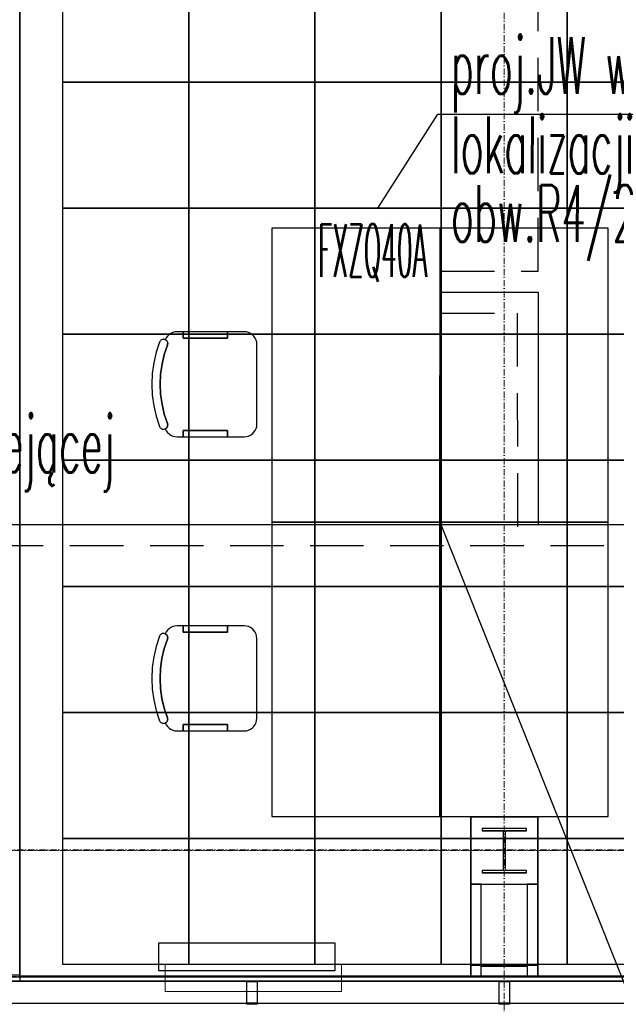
# Model space of a CAD drawing. Header units: millimetres. Extents: x -8642 to 28269, y -6609 to 3701.
# Tile 66 of 256: x 1537 to 1821, y -5337 to -4868. Entities that reach past the tile are written whole.
import ezdxf

# ---------------------------------------------------------------- set-up
doc = ezdxf.new("R2010")
doc.units = ezdxf.units.MM
doc.header["$LTSCALE"] = 1000
doc.header["$MEASUREMENT"] = 0
for name, pattern in [('ArchiTECH.PC 1. Line Type', [0.004, 0.003, -0.001]), ('ArchiTECH.PC 5. Line Type', [0.0053, 0.003, -0.001, 0.0003, -0.001]), ('ArchiTECH.PC Solid Line Type', [0]), ('DASHED', [19.05, 12.7, -6.35]), ('rzut 1 pietra$0$ArchiTECH.PC 1. Line Type', [0.004, 0.003, -0.001]), ('rzut 1 pietra$0$ArchiTECH.PC 5. Line Type', [0.0053, 0.003, -0.001, 0.0003, -0.001]), ('rzut 1 pietra$0$ArchiTECH.PC Solid Line Type', [0]), ('SUFIT_1 PIETRO$0$ArchiTECH.PC 1. Line Type', [0.004, 0.003, -0.001]), ('SUFIT_1 PIETRO$0$ArchiTECH.PC Solid Line Type', [0])]:
    doc.linetypes.add(name, pattern=pattern)
doc.layers.get('0').update_dxf_attribs({"lineweight": 25})
for name, color, linetype, lineweight in [('_Etap_3_opis', 7, 'Continuous', 30), ('_Etap_5_klimatyzator_w starej_lokalizacji', 3, 'Continuous', 30), ('_Etap_5_opis', 7, 'Continuous', 30), ('IS_ARCH', 254, 'Continuous', 18), ('IS_FREON_GAZ', 254, 'DASHED', 30), ('IS_HC_FREON_CIECZ', 254, 'Continuous', 30)]:
    doc.layers.add(name, color=color, linetype=linetype, lineweight=lineweight)
for name, color, linetype in [('IS_WK_KAN_SKROPLINY', 254, 'DASHED'), ('Kalka1', 254, 'Continuous'), ('Kalka14', 254, 'Continuous'), ('Kalka166', 254, 'Continuous'), ('Kalka2', 254, 'Continuous'), ('Kalka6', 254, 'Continuous'), ('Kalka79', 254, 'Continuous'), ('SUFIT_1 PIETRO$0$INWENTARYZACJA', 254, 'Continuous'), ('SUFIT_1 PIETRO$0$Kalka 1', 254, 'Continuous')]:
    doc.layers.add(name, color=color, linetype=linetype)
doc.styles.add('romans1', font='simplex.shx', dxfattribs={"width": 0.8})

# ---------------------------------------------------------------- blocks, each defined once
blk = doc.blocks.new('jw_FXZQ40A')
blk.add_lwpolyline([(0, 0), (60, 0), (60, 60), (0, 60)], close=True)
at = {"color": 7, "style": 'romans1', "width": 0.35}
blk.add_text('FXZQ40A', height=25, rotation=359.9189, dxfattribs=at).set_placement((1.49, 27.37))

msp = doc.modelspace()

# ---------------------------------------------------------------- linework, layer by layer
at = {"layer": '_Etap_3_opis'}
msp.add_line((1884.81, -5477.8), (1737.24, -5108.49), dxfattribs=at)
at = {"layer": '_Etap_5_opis'}
for p, q in [((1707.24, -4957.7), (1735.68, -4912.89)), ((1735.68, -4912.89), (1863.57, -4912.89))]:
    msp.add_line(p, q, dxfattribs=at)
at = {"layer": 'IS_ARCH', "linetype": 'rzut 1 pietra$0$ArchiTECH.PC 5. Line Type'}
for p, q in [((1767.47, -3083.9), (1767.16, -6166.81)), ((-3569.09, -5262.89), (7882.41, -5264.04))]:
    msp.add_line(p, q, dxfattribs=at)
at = {"layer": 'IS_ARCH', "linetype": 'rzut 1 pietra$0$ArchiTECH.PC Solid Line Type'}
for p, q in [((1751.25, -5247.04), (1751.25, -5323.04)), ((1783.35, -5247.43), (1751.35, -5247.43)), ((1751.35, -5247.43), (1751.35, -5279.43)), ((1783.25, -5247.04), (1783.25, -5323.04)), ((1783.35, -5279.43), (1783.35, -5247.43)), ((1783.35, -5247.43), (1783.35, -5247.43)), ((1756.85, -5252.93), (1777.85, -5252.93)), ((1756.85, -5253.93), (1756.85, -5252.93)), ((1756.85, -5252.93), (1756.85, -5252.93)), ((1756.85, -5252.93), (1777.85, -5252.93)), ((1756.85, -5253.93), (1756.85, -5252.93)), ((1777.85, -5252.93), (1777.85, -5253.93)), ((1777.85, -5252.93), (1777.85, -5253.93)), ((1766.85, -5253.93), (1756.85, -5253.93)), ((1766.85, -5253.93), (1756.85, -5253.93)), ((1766.85, -5272.93), (1766.85, -5253.93)), ((1766.85, -5272.93), (1766.85, -5253.93)), ((1777.85, -5253.93), (1767.85, -5253.93)), ((1767.85, -5253.93), (1767.85, -5272.93)), ((1777.85, -5253.93), (1767.85, -5253.93)), ((1767.85, -5253.93), (1767.85, -5272.93)), ((1756.85, -5273.93), (1756.85, -5272.93)), ((1756.85, -5272.93), (1766.85, -5272.93)), ((1756.85, -5273.93), (1756.85, -5272.93)), ((1756.85, -5272.93), (1766.85, -5272.93)), ((1777.85, -5273.93), (1756.85, -5273.93)), ((1777.85, -5273.93), (1756.85, -5273.93)), ((1767.85, -5272.93), (1777.85, -5272.93)), ((1767.85, -5272.93), (1777.85, -5272.93)), ((1777.85, -5272.93), (1777.85, -5273.93)), ((1777.85, -5272.93), (1777.85, -5273.93)), ((1751.25, -5279.04), (1751.25, -5323.04)), ((1751.25, -5279.44), (1751.25, -5323.44)), ((1756.35, -5279.43), (1751.35, -5279.43)), ((1751.35, -5279.43), (1751.35, -5323.04)), ((1751.35, -5279.43), (1783.35, -5279.43)), ((1756.25, -5279.44), (1756.25, -5318.44)), ((1756.35, -5318.04), (1756.35, -5279.43)), ((1783.25, -5279.43), (1778.25, -5279.43)), ((1778.25, -5279.43), (1778.25, -5318.04)), ((1778.25, -5279.44), (1778.25, -5318.44)), ((1783.25, -5279.04), (1783.25, -5323.04)), ((1783.25, -5323.04), (1783.25, -5279.43)), ((1783.25, -5279.45), (1783.25, -5323.44)), ((1605.91, -5317.59), (1605.91, -5330.59)), ((1689.89, -5317.59), (1605.91, -5317.59)), ((1605.91, -5317.59), (1605.91, -5330.59)), ((1689.89, -5317.59), (1605.91, -5317.59)), ((1689.89, -5330.59), (1689.89, -5317.59)), ((1689.89, -5330.59), (1689.89, -5317.59)), ((1756.25, -5318.44), (1778.25, -5318.44)), ((1778.25, -5318.04), (1756.35, -5318.04)), ((1536.75, -5323.04), (1751.25, -5323.04)), ((1751.25, -5323.04), (1783.25, -5323.04)), ((1751.25, -5323.44), (1783.25, -5323.44)), ((1751.35, -5323.04), (1783.25, -5323.04)), ((1783.25, -5323.04), (2004.69, -5323.04)), ((-362.69, -5325.33), (2309.75, -5325.59)), ((1644.75, -5325.53), (1644.75, -5336.06)), ((1649.75, -5325.53), (1644.75, -5325.53)), ((1649.75, -5325.93), (1644.75, -5325.93)), ((1644.75, -5325.93), (1644.75, -5336.46)), ((1649.75, -5325.53), (1649.75, -5336.06)), ((1649.75, -5325.93), (1649.75, -5336.46)), ((1764.75, -5325.54), (1764.75, -5336.07)), ((1769.75, -5325.54), (1764.75, -5325.54)), ((1769.75, -5325.94), (1764.75, -5325.94)), ((1764.75, -5325.94), (1764.75, -5336.47)), ((1769.75, -5325.54), (1769.75, -5336.07)), ((1769.75, -5325.94), (1769.75, -5336.47)), ((1605.91, -5330.59), (1689.89, -5330.59)), ((1605.91, -5330.59), (1689.89, -5330.59)), ((-362.69, -5335.86), (2309.74, -5336.12)), ((1649.75, -5336.06), (1644.75, -5336.06)), ((1649.75, -5336.46), (1644.75, -5336.46)), ((1769.75, -5336.07), (1764.75, -5336.07)), ((1769.75, -5336.47), (1764.75, -5336.47))]:
    msp.add_line(p, q, dxfattribs=at)
at = {"layer": 'IS_ARCH', "linetype": 'rzut 1 pietra$0$ArchiTECH.PC 1. Line Type'}
msp.add_line((-1515.75, -5323.12), (4330.89, -5323.69), dxfattribs=at)
at = {"layer": 'IS_FREON_GAZ', "ltscale": 0.002}
for points in [[(3005.01, -4737.61), (2957.68, -4737.61), (2957.68, -5118.49), (1371, -5118.49), (1371, -5137.7)], [(1737.24, -5007.7), (1773.54, -5007.7), (1773.56, -5118.49)]]:
    msp.add_lwpolyline(points, dxfattribs=at)
at = {"layer": 'IS_HC_FREON_CIECZ', "ltscale": 0.002}
for points in [[(3005.01, -4727.61), (2947.68, -4727.61), (2947.68, -5108.49), (1361, -5108.49), (1361, -5137.7)], [(1737.24, -4997.7), (1783.54, -4997.7), (1783.54, -5108.49)]]:
    msp.add_lwpolyline(points, dxfattribs=at)
at = {"layer": 'IS_WK_KAN_SKROPLINY', "lineweight": 30, "ltscale": 0.002}
msp.add_lwpolyline([(1737.24, -4987.7), (1783.54, -4987.7), (1783.54, -4737.61)], dxfattribs=at)
at = {"layer": 'Kalka1', "color": 252, "linetype": 'ArchiTECH.PC Solid Line Type', "true_color": 0x858585}
for p, q in [((1536.75, -4659.07), (1536.75, -5325.6)), ((1536.75, -4659.07), (1536.75, -5323.12)), ((1656.75, -4967.17), (1656.73, -5107.17)), ((1736.75, -4967.18), (1656.75, -4967.17)), ((1736.73, -5107.18), (1736.75, -4967.18)), ((1736.75, -4967.18), (1736.73, -5107.18)), ((1816.75, -4967.19), (1736.75, -4967.18)), ((1816.73, -5107.19), (1816.75, -4967.19)), ((1607.09, -5018.58), (1606.48, -5019.4)), ((1607.82, -5017.87), (1607.09, -5018.58)), ((1608.67, -5017.29), (1607.82, -5017.87)), ((1609.6, -5016.87), (1608.67, -5017.29)), ((1610.59, -5016.61), (1609.6, -5016.87)), ((1611.61, -5016.52), (1610.59, -5016.61)), ((1614.61, -5016.52), (1611.61, -5016.52)), ((1614.61, -5019.52), (1614.61, -5016.52)), ((1614.61, -5016.52), (1614.61, -5019.52)), ((1635.61, -5016.52), (1614.61, -5016.52)), ((1643.61, -5016.52), (1635.61, -5016.52)), ((1635.61, -5016.52), (1635.61, -5019.52)), ((1635.61, -5019.52), (1635.61, -5016.52)), ((1644.65, -5016.61), (1643.61, -5016.52)), ((1645.66, -5016.89), (1644.65, -5016.61)), ((1646.61, -5017.33), (1645.66, -5016.89)), ((1647.47, -5017.93), (1646.61, -5017.33)), ((1648.21, -5018.67), (1647.47, -5017.93)), ((1648.81, -5019.52), (1648.21, -5018.67)), ((1603.31, -5021.4), (1601.7, -5026.28)), ((1603.46, -5021.09), (1603.31, -5021.4)), ((1603.67, -5020.8), (1603.46, -5021.09)), ((1603.92, -5020.56), (1603.67, -5020.8)), ((1604.21, -5020.37), (1603.92, -5020.56)), ((1604.53, -5020.22), (1604.21, -5020.37)), ((1604.86, -5020.14), (1604.53, -5020.22)), ((1605.21, -5020.11), (1604.86, -5020.14)), ((1605.56, -5020.15), (1605.21, -5020.11)), ((1605.55, -5027.36), (1607.05, -5022.83)), ((1607.05, -5022.83), (1605.55, -5027.36)), ((1605.89, -5020.24), (1605.56, -5020.15)), ((1606.21, -5020.4), (1605.89, -5020.24)), ((1606.48, -5019.4), (1606.03, -5020.32)), ((1606.03, -5020.32), (1606.21, -5020.4)), ((1606.49, -5020.6), (1606.21, -5020.4)), ((1606.21, -5020.4), (1606.49, -5020.6)), ((1606.73, -5020.85), (1606.49, -5020.6)), ((1606.49, -5020.6), (1606.73, -5020.85)), ((1606.93, -5021.14), (1606.73, -5020.85)), ((1606.73, -5020.85), (1606.93, -5021.14)), ((1607.07, -5021.46), (1606.93, -5021.14)), ((1606.93, -5021.14), (1607.07, -5021.46)), ((1607.05, -5022.83), (1607.15, -5022.49)), ((1607.15, -5022.49), (1607.05, -5022.83)), ((1607.16, -5021.8), (1607.07, -5021.46)), ((1607.07, -5021.46), (1607.16, -5021.8)), ((1607.15, -5022.49), (1607.18, -5022.14)), ((1607.18, -5022.14), (1607.15, -5022.49)), ((1607.18, -5022.14), (1607.16, -5021.8)), ((1607.16, -5021.8), (1607.18, -5022.14)), ((1635.61, -5019.52), (1614.61, -5019.52)), ((1614.61, -5019.52), (1635.61, -5019.52)), ((1649.25, -5020.47), (1648.81, -5019.52)), ((1649.52, -5021.48), (1649.25, -5020.47)), ((1649.61, -5022.52), (1649.52, -5021.48)), ((1649.61, -5060.52), (1649.61, -5022.52)), ((1601.7, -5026.28), (1600.54, -5031.29)), ((1604.48, -5032.02), (1605.55, -5027.36)), ((1605.55, -5027.36), (1604.48, -5032.02)), ((1600.54, -5031.29), (1599.84, -5036.38)), ((1603.82, -5036.75), (1604.48, -5032.02)), ((1604.48, -5032.02), (1603.82, -5036.75)), ((1599.84, -5036.38), (1599.61, -5041.52)), ((1603.61, -5041.52), (1603.82, -5036.75)), ((1603.82, -5036.75), (1603.61, -5041.52)), ((1599.61, -5041.52), (1599.84, -5046.65)), ((1603.82, -5046.29), (1603.61, -5041.52)), ((1603.61, -5041.52), (1603.82, -5046.29)), ((1599.84, -5046.65), (1600.54, -5051.75)), ((1604.47, -5051.02), (1603.82, -5046.29)), ((1603.82, -5046.29), (1604.47, -5051.02)), ((1600.54, -5051.75), (1601.7, -5056.76)), ((1605.55, -5055.68), (1604.47, -5051.02)), ((1604.47, -5051.02), (1605.55, -5055.68)), ((1601.7, -5056.76), (1603.31, -5061.64)), ((1607.05, -5060.21), (1605.55, -5055.68)), ((1605.55, -5055.68), (1607.05, -5060.21)), ((1607.14, -5060.55), (1607.05, -5060.21)), ((1607.05, -5060.21), (1607.05, -5060.21)), ((1607.05, -5060.21), (1607.14, -5060.55)), ((1607.07, -5061.58), (1607.15, -5061.24)), ((1607.15, -5061.24), (1607.07, -5061.58)), ((1607.18, -5060.9), (1607.14, -5060.55)), ((1607.14, -5060.55), (1607.18, -5060.9)), ((1607.15, -5061.24), (1607.18, -5060.9)), ((1607.18, -5060.9), (1607.15, -5061.24)), ((1649.51, -5061.57), (1649.61, -5060.52)), ((1603.31, -5061.64), (1603.46, -5061.95)), ((1603.46, -5061.95), (1603.66, -5062.23)), ((1603.66, -5062.23), (1603.91, -5062.48)), ((1603.91, -5062.48), (1604.2, -5062.67)), ((1604.2, -5062.67), (1604.52, -5062.82)), ((1604.52, -5062.82), (1604.86, -5062.9)), ((1604.86, -5062.9), (1605.21, -5062.93)), ((1605.21, -5062.93), (1605.55, -5062.89)), ((1605.55, -5062.89), (1605.89, -5062.8)), ((1605.89, -5062.8), (1606.2, -5062.64)), ((1606.2, -5062.64), (1606.02, -5062.72)), ((1606.02, -5062.72), (1606.48, -5063.64)), ((1606.2, -5062.64), (1606.49, -5062.44)), ((1606.49, -5062.44), (1606.2, -5062.64)), ((1606.48, -5063.64), (1607.08, -5064.46)), ((1606.49, -5062.44), (1606.73, -5062.19)), ((1606.73, -5062.19), (1606.49, -5062.44)), ((1606.73, -5062.19), (1606.92, -5061.9)), ((1606.92, -5061.9), (1606.73, -5062.19)), ((1606.92, -5061.9), (1607.07, -5061.58)), ((1607.07, -5061.58), (1606.92, -5061.9)), ((1607.08, -5064.46), (1607.82, -5065.17)), ((1607.82, -5065.17), (1608.66, -5065.75)), ((1608.66, -5065.75), (1609.59, -5066.17)), ((1614.6, -5066.52), (1614.6, -5063.52)), ((1614.6, -5063.52), (1635.6, -5063.52)), ((1614.6, -5063.52), (1614.6, -5066.52)), ((1635.6, -5063.52), (1614.6, -5063.52)), ((1635.6, -5063.52), (1635.6, -5066.52)), ((1635.6, -5066.52), (1635.6, -5063.52)), ((1645.66, -5066.16), (1646.6, -5065.72)), ((1646.6, -5065.72), (1647.46, -5065.12)), ((1647.46, -5065.12), (1648.2, -5064.38)), ((1648.2, -5064.38), (1648.8, -5063.52)), ((1648.8, -5063.52), (1649.24, -5062.58)), ((1649.24, -5062.58), (1649.51, -5061.57)), ((1609.59, -5066.17), (1610.58, -5066.43)), ((1610.58, -5066.43), (1611.6, -5066.52)), ((1611.6, -5066.52), (1614.6, -5066.52)), ((1614.6, -5066.52), (1635.6, -5066.52)), ((1635.6, -5066.52), (1643.6, -5066.52)), ((1643.6, -5066.52), (1644.65, -5066.43)), ((1644.65, -5066.43), (1645.66, -5066.16)), ((1656.73, -5107.17), (1656.72, -5247.17)), ((1656.73, -5107.17), (1736.73, -5107.18)), ((1736.73, -5107.18), (1656.73, -5107.17)), ((1736.72, -5247.18), (1736.73, -5107.18)), ((1736.73, -5107.18), (1736.72, -5247.18)), ((1736.73, -5107.18), (1816.73, -5107.19)), ((1816.73, -5107.19), (1736.73, -5107.18)), ((1816.72, -5247.19), (1816.73, -5107.19)), ((1606.47, -5159.4), (1606.01, -5160.32)), ((1607.07, -5158.58), (1606.47, -5159.4)), ((1607.81, -5157.87), (1607.07, -5158.58)), ((1608.65, -5157.29), (1607.81, -5157.87)), ((1609.59, -5156.87), (1608.65, -5157.29)), ((1610.58, -5156.61), (1609.59, -5156.87)), ((1611.6, -5156.52), (1610.58, -5156.61)), ((1614.6, -5156.52), (1611.6, -5156.52)), ((1614.6, -5159.52), (1614.6, -5156.52)), ((1614.6, -5156.52), (1614.6, -5159.52)), ((1635.6, -5156.52), (1614.6, -5156.52)), ((1635.6, -5159.52), (1614.6, -5159.52)), ((1614.6, -5159.52), (1635.6, -5159.52)), ((1643.6, -5156.52), (1635.6, -5156.52)), ((1635.6, -5156.52), (1635.6, -5159.52)), ((1635.6, -5159.52), (1635.6, -5156.52)), ((1644.64, -5156.61), (1643.6, -5156.52)), ((1645.65, -5156.89), (1644.64, -5156.61)), ((1646.6, -5157.33), (1645.65, -5156.89)), ((1647.45, -5157.93), (1646.6, -5157.33)), ((1648.19, -5158.67), (1647.45, -5157.93)), ((1648.79, -5159.52), (1648.19, -5158.67)), ((1649.23, -5160.47), (1648.79, -5159.52)), ((1603.3, -5161.4), (1601.69, -5166.28)), ((1603.45, -5161.09), (1603.3, -5161.4)), ((1603.66, -5160.8), (1603.45, -5161.09)), ((1603.91, -5160.56), (1603.66, -5160.8)), ((1604.19, -5160.37), (1603.91, -5160.56)), ((1604.51, -5160.22), (1604.19, -5160.37)), ((1604.85, -5160.14), (1604.51, -5160.22)), ((1605.2, -5160.11), (1604.85, -5160.14)), ((1605.54, -5160.15), (1605.2, -5160.11)), ((1605.88, -5160.24), (1605.54, -5160.15)), ((1605.54, -5167.36), (1607.04, -5162.83)), ((1607.04, -5162.83), (1605.54, -5167.36)), ((1606.19, -5160.4), (1605.88, -5160.24)), ((1606.01, -5160.32), (1606.19, -5160.4)), ((1606.48, -5160.6), (1606.19, -5160.4)), ((1606.19, -5160.4), (1606.48, -5160.6)), ((1606.72, -5160.85), (1606.48, -5160.6)), ((1606.48, -5160.6), (1606.72, -5160.85)), ((1606.91, -5161.14), (1606.72, -5160.85)), ((1606.72, -5160.85), (1606.91, -5161.14)), ((1607.06, -5161.46), (1606.91, -5161.14)), ((1606.91, -5161.14), (1607.06, -5161.46)), ((1607.04, -5162.83), (1607.13, -5162.49)), ((1607.13, -5162.49), (1607.04, -5162.83)), ((1607.14, -5161.8), (1607.06, -5161.46)), ((1607.06, -5161.46), (1607.14, -5161.8)), ((1607.13, -5162.49), (1607.17, -5162.14)), ((1607.17, -5162.14), (1607.13, -5162.49)), ((1607.17, -5162.14), (1607.14, -5161.8)), ((1607.14, -5161.8), (1607.17, -5162.14)), ((1649.5, -5161.48), (1649.23, -5160.47)), ((1649.6, -5162.52), (1649.5, -5161.48)), ((1649.59, -5200.52), (1649.6, -5162.52)), ((1601.69, -5166.28), (1600.53, -5171.29)), ((1604.46, -5172.02), (1605.54, -5167.36)), ((1605.54, -5167.36), (1604.46, -5172.02)), ((1600.53, -5171.29), (1599.83, -5176.38)), ((1603.81, -5176.75), (1604.46, -5172.02)), ((1604.46, -5172.02), (1603.81, -5176.75)), ((1599.83, -5176.38), (1599.59, -5181.52)), ((1603.59, -5181.52), (1603.81, -5176.75)), ((1603.81, -5176.75), (1603.59, -5181.52)), ((1599.59, -5181.52), (1599.83, -5186.65)), ((1603.81, -5186.29), (1603.59, -5181.52)), ((1603.59, -5181.52), (1603.81, -5186.29)), ((1599.83, -5186.65), (1600.53, -5191.75)), ((1604.46, -5191.02), (1603.81, -5186.29)), ((1603.81, -5186.29), (1604.46, -5191.02)), ((1600.53, -5191.75), (1601.69, -5196.76)), ((1605.54, -5195.68), (1604.46, -5191.02)), ((1604.46, -5191.02), (1605.54, -5195.68)), ((1601.69, -5196.76), (1603.29, -5201.64)), ((1607.03, -5200.21), (1605.54, -5195.68)), ((1605.54, -5195.68), (1607.03, -5200.21)), ((1603.29, -5201.64), (1603.45, -5201.95)), ((1603.45, -5201.95), (1603.65, -5202.23)), ((1606.71, -5202.19), (1606.91, -5201.9)), ((1606.91, -5201.9), (1606.71, -5202.19)), ((1606.91, -5201.9), (1607.05, -5201.58)), ((1607.05, -5201.58), (1606.91, -5201.9)), ((1607.13, -5200.55), (1607.03, -5200.21)), ((1607.03, -5200.21), (1607.03, -5200.21)), ((1607.03, -5200.21), (1607.13, -5200.55)), ((1607.05, -5201.58), (1607.14, -5201.24)), ((1607.14, -5201.24), (1607.05, -5201.58)), ((1607.16, -5200.9), (1607.13, -5200.55)), ((1607.13, -5200.55), (1607.16, -5200.9)), ((1607.14, -5201.24), (1607.16, -5200.9)), ((1607.16, -5200.9), (1607.14, -5201.24)), ((1649.23, -5202.58), (1649.5, -5201.57)), ((1649.5, -5201.57), (1649.59, -5200.52)), ((1603.65, -5202.23), (1603.9, -5202.48)), ((1603.9, -5202.48), (1604.19, -5202.67)), ((1604.19, -5202.67), (1604.51, -5202.82)), ((1604.51, -5202.82), (1604.85, -5202.9)), ((1604.85, -5202.9), (1605.19, -5202.93)), ((1605.19, -5202.93), (1605.54, -5202.89)), ((1605.54, -5202.89), (1605.88, -5202.8)), ((1605.88, -5202.8), (1606.19, -5202.64)), ((1606.19, -5202.64), (1606.01, -5202.72)), ((1606.01, -5202.72), (1606.46, -5203.64)), ((1606.19, -5202.64), (1606.47, -5202.44)), ((1606.47, -5202.44), (1606.19, -5202.64)), ((1606.46, -5203.64), (1607.07, -5204.46)), ((1606.47, -5202.44), (1606.71, -5202.19)), ((1606.71, -5202.19), (1606.47, -5202.44)), ((1607.07, -5204.46), (1607.8, -5205.17)), ((1607.8, -5205.17), (1608.65, -5205.75)), ((1608.65, -5205.75), (1609.58, -5206.17)), ((1609.58, -5206.17), (1610.57, -5206.43)), ((1610.57, -5206.43), (1611.59, -5206.52)), ((1611.59, -5206.52), (1614.59, -5206.52)), ((1614.59, -5206.52), (1614.59, -5203.52)), ((1614.59, -5203.52), (1635.59, -5203.52)), ((1614.59, -5203.52), (1614.59, -5206.52)), ((1635.59, -5203.52), (1614.59, -5203.52)), ((1614.59, -5206.52), (1635.59, -5206.52)), ((1635.59, -5203.52), (1635.59, -5206.52)), ((1635.59, -5206.52), (1635.59, -5203.52)), ((1635.59, -5206.52), (1643.59, -5206.52)), ((1643.59, -5206.52), (1644.63, -5206.43)), ((1644.63, -5206.43), (1645.64, -5206.16)), ((1645.64, -5206.16), (1646.59, -5205.72)), ((1646.59, -5205.72), (1647.45, -5205.12)), ((1647.45, -5205.12), (1648.19, -5204.38)), ((1648.19, -5204.38), (1648.79, -5203.52)), ((1648.79, -5203.52), (1649.23, -5202.58)), ((1656.72, -5247.17), (1736.72, -5247.18)), ((1736.72, -5247.18), (1816.72, -5247.19)), ((1751.25, -5247.12), (1751.25, -5323.12)), ((1751.25, -5247.12), (1751.25, -5323.12)), ((1783.25, -5247.12), (1783.25, -5323.12)), ((1783.25, -5247.12), (1783.25, -5323.12)), ((1751.25, -5279.12), (1751.25, -5323.12)), ((1751.25, -5279.12), (1751.25, -5323.12)), ((1751.25, -5279.52), (1751.25, -5323.52)), ((1751.25, -5279.52), (1751.25, -5323.52)), ((1756.25, -5279.52), (1756.25, -5318.52)), ((1756.25, -5279.52), (1756.25, -5318.52)), ((1778.25, -5279.53), (1778.25, -5318.52)), ((1778.25, -5279.53), (1778.25, -5318.52)), ((1783.25, -5279.13), (1783.25, -5323.12)), ((1783.25, -5279.13), (1783.25, -5323.12)), ((1783.25, -5279.53), (1783.25, -5323.52)), ((1783.25, -5279.53), (1783.25, -5323.52)), ((1756.25, -5318.52), (1778.25, -5318.52)), ((1536.75, -5323.12), (1751.25, -5323.12)), ((1751.25, -5323.12), (1783.25, -5323.12)), ((1751.25, -5323.52), (1783.25, -5323.52)), ((1783.25, -5323.12), (2004.69, -5323.12)), ((629.62, -5325.51), (2309.75, -5325.67)), ((1524.75, -5325.6), (1536.75, -5325.6)), ((1649.75, -5325.61), (1644.75, -5325.61)), ((1644.75, -5325.61), (1644.75, -5336.15)), ((1649.75, -5326.01), (1644.75, -5326.02)), ((1644.75, -5326.02), (1644.75, -5336.55)), ((1649.75, -5325.61), (1649.75, -5336.14)), ((1649.75, -5326.01), (1649.75, -5336.54)), ((1769.75, -5325.62), (1764.75, -5325.62)), ((1764.75, -5325.62), (1764.75, -5336.16)), ((1769.75, -5326.02), (1764.75, -5326.02)), ((1764.75, -5326.02), (1764.75, -5336.56)), ((1769.75, -5325.62), (1769.75, -5336.15)), ((1769.75, -5326.02), (1769.75, -5336.55)), ((629.62, -5336.04), (2309.74, -5336.2)), ((1649.75, -5336.14), (1644.75, -5336.15)), ((1649.75, -5336.54), (1644.75, -5336.55)), ((1769.75, -5336.15), (1764.75, -5336.16)), ((1769.75, -5336.55), (1764.75, -5336.56))]:
    msp.add_line(p, q, dxfattribs=at)
at = {"layer": 'Kalka1', "color": 252, "linetype": 'ArchiTECH.PC 1. Line Type', "true_color": 0x858585}
msp.add_line((629.62, -5323.41), (3070.46, -5323.65), dxfattribs=at)
at = {"layer": 'Kalka1', "color": 252, "linetype": 'ArchiTECH.PC Solid Line Type', "true_color": 0x858585}
for points in [[(1557.24, -4837.7), (1617.24, -4837.7), (1617.24, -4897.7), (1557.24, -4897.7)], [(1617.24, -4837.7), (1677.24, -4837.7), (1677.24, -4897.7), (1617.24, -4897.7)], [(1677.24, -4837.7), (1737.24, -4837.7), (1737.24, -4897.7), (1677.24, -4897.7)], [(1737.24, -4837.7), (1797.24, -4837.7), (1797.24, -4897.7), (1737.24, -4897.7)], [(1797.24, -4837.7), (1857.24, -4837.7), (1857.24, -4897.7), (1797.24, -4897.7)], [(1557.24, -4897.7), (1617.24, -4897.7), (1617.24, -4957.7), (1557.24, -4957.7)], [(1617.24, -4897.7), (1677.24, -4897.7), (1677.24, -4957.7), (1617.24, -4957.7)], [(1677.24, -4897.7), (1737.24, -4897.7), (1737.24, -4957.7), (1677.24, -4957.7)], [(1737.24, -4897.7), (1797.24, -4897.7), (1797.24, -4957.7), (1737.24, -4957.7)], [(1797.24, -4897.7), (1857.24, -4897.7), (1857.24, -4957.7), (1797.24, -4957.7)], [(1557.24, -4957.7), (1617.24, -4957.7), (1617.24, -5017.7), (1557.24, -5017.7)], [(1617.24, -4957.7), (1677.24, -4957.7), (1677.24, -5017.7), (1617.24, -5017.7)], [(1677.24, -4957.7), (1737.24, -4957.7), (1737.24, -5017.7), (1677.24, -5017.7)], [(1737.24, -4957.7), (1797.24, -4957.7), (1797.24, -5017.7), (1737.24, -5017.7)], [(1797.24, -4957.7), (1857.24, -4957.7), (1857.24, -5017.7), (1797.24, -5017.7)], [(1557.24, -5017.7), (1617.24, -5017.7), (1617.24, -5077.7), (1557.24, -5077.7)], [(1617.24, -5017.7), (1677.24, -5017.7), (1677.24, -5077.7), (1617.24, -5077.7)], [(1677.24, -5017.7), (1737.24, -5017.7), (1737.24, -5077.7), (1677.24, -5077.7)], [(1737.24, -5017.7), (1797.24, -5017.7), (1797.24, -5077.7), (1737.24, -5077.7)], [(1797.24, -5017.7), (1857.24, -5017.7), (1857.24, -5077.7), (1797.24, -5077.7)], [(1557.24, -5077.7), (1617.24, -5077.7), (1617.24, -5137.7), (1557.24, -5137.7)], [(1617.24, -5077.7), (1677.24, -5077.7), (1677.24, -5137.7), (1617.24, -5137.7)], [(1677.24, -5077.7), (1737.24, -5077.7), (1737.24, -5137.7), (1677.24, -5137.7)], [(1737.24, -5077.7), (1797.24, -5077.7), (1797.24, -5137.7), (1737.24, -5137.7)], [(1797.24, -5077.7), (1857.24, -5077.7), (1857.24, -5137.7), (1797.24, -5137.7)], [(1557.24, -5137.7), (1617.24, -5137.7), (1617.24, -5197.7), (1557.24, -5197.7)], [(1617.24, -5137.7), (1677.24, -5137.7), (1677.24, -5197.7), (1617.24, -5197.7)], [(1677.24, -5137.7), (1737.24, -5137.7), (1737.24, -5197.7), (1677.24, -5197.7)], [(1737.24, -5137.7), (1797.24, -5137.7), (1797.24, -5197.7), (1737.24, -5197.7)], [(1797.24, -5137.7), (1857.24, -5137.7), (1857.24, -5197.7), (1797.24, -5197.7)], [(1557.24, -5197.7), (1617.24, -5197.7), (1617.24, -5257.7), (1557.24, -5257.7)], [(1617.24, -5197.7), (1677.24, -5197.7), (1677.24, -5257.7), (1617.24, -5257.7)], [(1677.24, -5197.7), (1737.24, -5197.7), (1737.24, -5257.7), (1677.24, -5257.7)], [(1737.24, -5197.7), (1797.24, -5197.7), (1797.24, -5257.7), (1737.24, -5257.7)], [(1797.24, -5197.7), (1857.24, -5197.7), (1857.24, -5257.7), (1797.24, -5257.7)], [(1557.24, -5257.7), (1617.24, -5257.7), (1617.24, -5317.7), (1557.24, -5317.7)], [(1617.24, -5257.7), (1677.24, -5257.7), (1677.24, -5317.7), (1617.24, -5317.7)], [(1677.24, -5257.7), (1737.24, -5257.7), (1737.24, -5317.7), (1677.24, -5317.7)], [(1737.24, -5257.7), (1797.24, -5257.7), (1797.24, -5317.7), (1737.24, -5317.7)], [(1797.24, -5257.7), (1857.24, -5257.7), (1857.24, -5317.7), (1797.24, -5317.7)]]:
    msp.add_lwpolyline(points, close=True, dxfattribs=at)
at = {"layer": 'Kalka14', "color": 252, "linetype": 'ArchiTECH.PC Solid Line Type', "true_color": 0x858585}
for p, q in [((1783.35, -5247.51), (1751.35, -5247.51)), ((1751.35, -5247.51), (1751.35, -5279.51)), ((1783.35, -5247.51), (1751.35, -5247.51)), ((1751.35, -5247.51), (1751.35, -5279.51)), ((1783.35, -5279.51), (1783.35, -5247.51)), ((1783.35, -5279.51), (1783.35, -5247.51)), ((1777.85, -5253.01), (1756.85, -5253.01)), ((1756.85, -5253.01), (1756.85, -5254.01)), ((1777.85, -5253.01), (1756.85, -5253.01)), ((1756.85, -5253.01), (1756.85, -5254.01)), ((1777.85, -5254.01), (1777.85, -5253.01)), ((1777.85, -5254.01), (1777.85, -5253.01)), ((1756.85, -5254.01), (1766.85, -5254.01)), ((1756.85, -5254.01), (1766.85, -5254.01)), ((1766.85, -5254.01), (1766.85, -5273.01)), ((1766.85, -5254.01), (1766.85, -5273.01)), ((1767.85, -5273.01), (1767.85, -5254.01)), ((1767.85, -5254.01), (1777.85, -5254.01)), ((1767.85, -5273.01), (1767.85, -5254.01)), ((1767.85, -5254.01), (1777.85, -5254.01)), ((1766.85, -5273.01), (1756.85, -5273.01)), ((1756.85, -5273.01), (1756.85, -5274.01)), ((1766.85, -5273.01), (1756.85, -5273.01)), ((1756.85, -5273.01), (1756.85, -5274.01)), ((1756.85, -5274.01), (1777.85, -5274.01)), ((1756.85, -5274.01), (1777.85, -5274.01)), ((1777.85, -5273.01), (1767.85, -5273.01)), ((1777.85, -5273.01), (1767.85, -5273.01)), ((1777.85, -5274.01), (1777.85, -5273.01)), ((1777.85, -5274.01), (1777.85, -5273.01)), ((1751.35, -5279.51), (1783.35, -5279.51)), ((1751.35, -5279.51), (1783.35, -5279.51))]:
    msp.add_line(p, q, dxfattribs=at)
at = {"layer": 'Kalka166', "color": 252, "linetype": 'ArchiTECH.PC Solid Line Type', "true_color": 0x858585}
for p, q in [((1602.83, -5307.56), (1602.83, -5320.56)), ((1686.81, -5307.56), (1602.83, -5307.56)), ((1686.81, -5320.56), (1686.81, -5307.56)), ((1602.83, -5320.56), (1686.81, -5320.56))]:
    msp.add_line(p, q, dxfattribs=at)
at = {"layer": 'Kalka2', "color": 252, "linetype": 'ArchiTECH.PC 5. Line Type', "true_color": 0x858585}
msp.add_line((841.23, -5263.01), (3070.46, -5263.24), dxfattribs=at)
at = {"layer": 'Kalka6', "color": 252, "linetype": 'ArchiTECH.PC Solid Line Type', "true_color": 0x858585}
for p, q in [((1756.35, -5279.51), (1751.35, -5279.51)), ((1751.35, -5279.51), (1751.35, -5279.51)), ((1751.35, -5279.51), (1751.35, -5279.51)), ((1751.35, -5279.51), (1751.35, -5323.12)), ((1756.35, -5323.12), (1756.35, -5279.51)), ((1783.25, -5279.51), (1778.25, -5279.51)), ((1778.25, -5279.51), (1778.25, -5323.12)), ((1783.25, -5323.12), (1783.25, -5279.51)), ((1783.25, -5279.51), (1783.25, -5279.51)), ((1783.25, -5279.51), (1783.25, -5279.51)), ((1751.35, -5318.12), (1751.35, -5323.12)), ((1783.25, -5318.12), (1751.35, -5318.12)), ((1783.25, -5323.12), (1783.25, -5318.12)), ((1751.35, -5323.12), (1751.35, -5323.12)), ((1751.35, -5323.12), (1751.35, -5323.12)), ((1751.35, -5323.12), (1756.35, -5323.12)), ((1751.35, -5323.12), (1751.35, -5323.12)), ((1751.35, -5323.12), (1751.35, -5323.12)), ((1751.35, -5323.12), (1783.25, -5323.12)), ((1778.25, -5323.12), (1783.25, -5323.12)), ((1783.25, -5323.12), (1783.25, -5323.12)), ((1783.25, -5323.12), (1783.25, -5323.12)), ((1783.25, -5323.12), (1783.25, -5323.12)), ((1783.25, -5323.12), (1783.25, -5323.12))]:
    msp.add_line(p, q, dxfattribs=at)
at = {"layer": 'Kalka79', "color": 252, "linetype": 'ArchiTECH.PC Solid Line Type', "true_color": 0x858585}
for p, q in [((1536.75, -5322.66), (1536.75, -4658.96)), ((1756.35, -5279.51), (1751.35, -5279.51)), ((1751.35, -5279.51), (1751.35, -5279.51)), ((1751.35, -5279.51), (1751.35, -5279.51)), ((1751.35, -5279.51), (1751.35, -5323.12)), ((1756.35, -5323.12), (1756.35, -5279.51)), ((1783.25, -5279.51), (1778.25, -5279.51)), ((1778.25, -5279.51), (1778.25, -5323.12)), ((1783.25, -5323.12), (1783.25, -5279.51)), ((1783.25, -5279.51), (1783.25, -5279.51)), ((1783.25, -5279.51), (1783.25, -5279.51)), ((1524.75, -5322.66), (1536.75, -5322.66)), ((1751.35, -5323.12), (1751.35, -5323.12)), ((1751.35, -5323.12), (1751.35, -5323.12)), ((1751.35, -5323.12), (1756.35, -5323.12)), ((1778.25, -5323.12), (1783.25, -5323.12)), ((1783.25, -5323.12), (1783.25, -5323.12)), ((1783.25, -5323.12), (1783.25, -5323.12))]:
    msp.add_line(p, q, dxfattribs=at)
at = {"layer": 'SUFIT_1 PIETRO$0$INWENTARYZACJA', "linetype": 'SUFIT_1 PIETRO$0$ArchiTECH.PC Solid Line Type'}
for p, q in [((1778.25, -5318.12), (1756.35, -5318.12)), ((1751.35, -5323.12), (1783.25, -5323.12))]:
    msp.add_line(p, q, dxfattribs=at)
at = {"layer": 'SUFIT_1 PIETRO$0$Kalka 1', "linetype": 'SUFIT_1 PIETRO$0$ArchiTECH.PC Solid Line Type'}
for p, q in [((1756.25, -5318.52), (1778.25, -5318.52)), ((1536.75, -5323.12), (1751.25, -5323.12)), ((1751.25, -5323.12), (1783.25, -5323.12)), ((1751.25, -5323.52), (1783.25, -5323.52)), ((1783.25, -5323.12), (2004.69, -5323.12)), ((-362.69, -5325.41), (2309.75, -5325.67)), ((1524.75, -5325.6), (1536.75, -5325.6)), ((1649.75, -5325.61), (1644.75, -5325.61)), ((1644.75, -5325.61), (1644.75, -5336.15)), ((1649.75, -5326.01), (1644.75, -5326.02)), ((1644.75, -5326.02), (1644.75, -5336.55)), ((1649.75, -5325.61), (1649.75, -5336.14)), ((1649.75, -5326.01), (1649.75, -5336.54)), ((1769.75, -5325.62), (1764.75, -5325.62)), ((1764.75, -5325.62), (1764.75, -5336.16)), ((1764.75, -5326.02), (1764.75, -5336.56)), ((1769.75, -5326.02), (1764.75, -5326.02)), ((1769.75, -5325.62), (1769.75, -5336.15)), ((1769.75, -5326.02), (1769.75, -5336.55)), ((-362.69, -5335.94), (2309.74, -5336.2)), ((1649.75, -5336.14), (1644.75, -5336.15)), ((1649.75, -5336.54), (1644.75, -5336.55)), ((1769.75, -5336.15), (1764.75, -5336.16)), ((1769.75, -5336.55), (1764.75, -5336.56))]:
    msp.add_line(p, q, dxfattribs=at)
at = {"layer": 'SUFIT_1 PIETRO$0$Kalka 1', "linetype": 'SUFIT_1 PIETRO$0$ArchiTECH.PC 1. Line Type'}
msp.add_line((-1515.75, -5323.2), (4330.89, -5323.78), dxfattribs=at)

# ---------------------------------------------------------------- block references
at = {"layer": '_Etap_5_klimatyzator_w starej_lokalizacji'}
msp.add_blockref('jw_FXZQ40A', (1677.24, -5017.7), dxfattribs=at)

# ---------------------------------------------------------------- texts
at = {"layer": '_Etap_5_opis', "style": 'romans1', "width": 0.5}
for s, p in [('proj.JW w istniejącej', (1741.9, -4903.22)), ('lokalizacji', (1741.9, -4941.05)), ('obw.R4/2.F3.10', (1741.9, -4973.66)), ('proj.JW w istniejącej', (1395.66, -5083.22))]:
    msp.add_text(s, height=27, rotation=359.9189, dxfattribs=at).set_placement(p)

doc.saveas('drawing.dxf')
